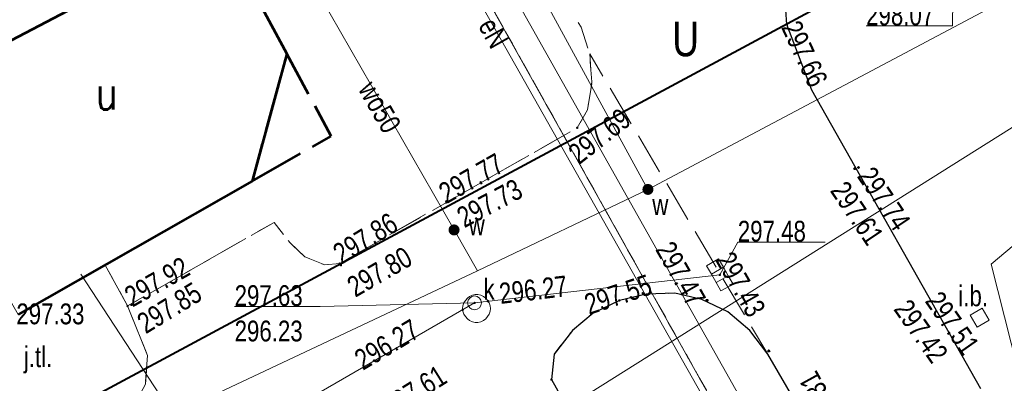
# Model space of a CAD drawing. Header units: metres. Extents: x 7437397 to 7437776, y 5556446 to 5556944.
# Tile 38 of 45: x 7437656 to 7437691, y 5556781 to 5556795. Entities that reach past the tile are written whole.
import ezdxf
from ezdxf.enums import TextEntityAlignment as Align

# ---------------------------------------------------------------- set-up
doc = ezdxf.new("R2010")
doc.units = ezdxf.units.M
doc.header["$MEASUREMENT"] = 0
for name, pattern in [('EGBU01-500', [1, 0.5, -0.5]), ('KTCR02-500', [1.5, 1, -0.5]), ('KTJZ01-500', [2, 1.5, -0.5]), ('mz2.0_0.5', [2.5, 2, -0.5])]:
    doc.linetypes.add(name, pattern=pattern)
doc.layers.get('0').update_dxf_attribs({"color": 250, "lineweight": 5})
for name, color, linetype, lineweight in [('EGBB01', 250, 'Continuous', 5), ('EGBD03', 250, 'Continuous', 5), ('EGBU01', 250, 'Continuous', 5), ('inna budowla (punkt)', 7, 'Continuous', 5), ('inna budowla (punkt)-Atr17', 7, 'Continuous', 5), ('komora podziemna - przewód kanalizacyjny (powierzchnia)', 7, 'Continuous', 5), ('kratka ściekowa (punkt)', 7, 'Continuous', 5), ('KTCR02', 250, 'Continuous', 5), ('KTJZ01', 250, 'Continuous', 5), ('KTKR01', 250, 'Continuous', 5), ('MPZP', 250, 'Continuous', 5), ('nawis - blok budynku (powierzchnia)', 7, 'Continuous', 5), ('przewód elektroenergetyczny (linia)', 7, 'Continuous', 5), ('przewód elektroenergetyczny (linia)-Atr1', 7, 'Continuous', 5), ('przewód gazowy (linia)', 7, 'Continuous', 5), ('przewód kanalizacyjny (linia)', 7, 'Continuous', 5), ('przewód wodociągowy (linia)', 7, 'Continuous', 5), ('przewód wodociągowy (linia)-Atr1', 7, 'Continuous', 5), ('punkt o określonej wysokości (sieć kanalizacyjna)', 7, 'Continuous', 5), ('punkt o określonej wysokości (sieć kanalizacyjna)-Atr2', 7, 'Continuous', 5), ('punkt o określonej wysokości (sieć kanalizacyjna)-Atr3', 7, 'Continuous', 5), ('punkt wysokościowy naturalny', 7, 'Continuous', 5), ('punkt wysokościowy sztuczny', 7, 'Continuous', 5), ('RTPW01', 250, 'Continuous', 5), ('RTPW02', 250, 'Continuous', 5), ('rzedne dla projektanta', 250, 'Continuous', 5), ('SUPE_01', 250, 'Continuous', 5), ('SUPG_01', 250, 'Continuous', 5), ('SUPW_01', 250, 'Continuous', 5), ('SUUS25_W', 250, 'Continuous', 5), ('Warstwa 1', 250, 'Continuous', 5), ('właz okrągły - siec kanalizacyjna (punkt)', 7, 'Continuous', 5), ('właz okrągły - siec kanalizacyjna (punkt)-Atr17', 7, 'Continuous', 5), ('zasuwa - siec wodociągowa (punkt)', 7, 'Continuous', 5), ('zasuwa - siec wodociągowa (punkt)-Atr17', 7, 'Continuous', 5)]:
    doc.layers.add(name, color=color, linetype=linetype, lineweight=lineweight)
doc.styles.get("Standard").update_dxf_attribs({"font": 'txt.shx', "width": 0.75})
doc.linetypes.add('KTOK05_01-500', pattern='A,3.75,[13,dgnlstyle-rozp_2015.shx,S=0.002778,R=0,X=0,Y=0],3.75', length=7.5)

# ---------------------------------------------------------------- blocks, each defined once
blk = doc.blocks.new('IB12')
at = {"color": 0, "linetype": 'Continuous', "lineweight": 13, "ltscale": 10}
for p, q in [((-2.5, -2.5), (-2.5, 2.5)), ((-2.5, 2.5), (2.5, 2.5)), ((2.5, -2.5), (2.5, 2.5)), ((-2.5, -2.5), (2.5, -2.5))]:
    blk.add_line(p, q, dxfattribs=at)
blk = doc.blocks.new('US22')
at = {"color": 0, "linetype": 'Continuous', "lineweight": 13, "ltscale": 10}
blk.add_circle((0, 0), 2.5, dxfattribs=at)
blk = doc.blocks.new('PW01')
at = {"layer": 'punkt wysokościowy naturalny', "linetype": 'Continuous', "lineweight": 13}
h = blk.add_hatch(color=0, dxfattribs=at)
edge = h.paths.add_edge_path()
edge.add_arc((0, 0), 0.45, 0, 360)
blk = doc.blocks.new('US05')
at = {"color": 0, "linetype": 'Continuous', "lineweight": 13, "ltscale": 10}
for p, q in [((-5.25, -2.5), (-5.25, 2.5)), ((-5.25, 2.5), (-1.75, 2.5)), ((-1.75, -2.5), (-1.75, 2.5)), ((-1.75, 2.5), (1.75, 2.5)), ((1.75, -2.5), (1.75, 2.5)), ((1.75, 2.5), (5.25, 2.5)), ((5.25, -2.5), (5.25, 2.5)), ((-5.25, -2.5), (-1.75, -2.5)), ((-1.75, -2.5), (1.75, -2.5)), ((1.75, -2.5), (5.25, -2.5))]:
    blk.add_line(p, q, dxfattribs=at)
blk = doc.blocks.new('US25')
at = {"linetype": 'Continuous', "lineweight": 0, "ltscale": 10}
h = blk.add_hatch(color=0, dxfattribs=at)
edge = h.paths.add_edge_path()
edge.add_arc((0, 0), 2, 0, 360)
blk = doc.blocks.new('PW02')
at = {"layer": 'punkt wysokościowy sztuczny', "linetype": 'Continuous', "lineweight": 13}
h = blk.add_hatch(color=0, dxfattribs=at)
edge = h.paths.add_edge_path()
edge.add_arc((0, 0), 0.45, 0, 360)
blk = doc.blocks.new('SUUS25')
at = {"layer": 'SUUS25_W', "linetype": 'Continuous', "lineweight": 0}
h = blk.add_hatch(color=250, dxfattribs=at)
edge = h.paths.add_edge_path()
edge.add_arc((0, 0), 0.2, 0, 360)

msp = doc.modelspace()

# ---------------------------------------------------------------- linework, layer by layer
at = {"layer": 'EGBB01', "color": 7, "linetype": 'Continuous', "lineweight": 53, "flags": 128}
for points in [[(7437663.35, 5556797.22), (7437665.47, 5556793.29)], [(7437665.47, 5556793.29), (7437664.22, 5556788.71)], [(7437664.22, 5556788.71), (7437655.78, 5556783.9)]]:
    msp.add_lwpolyline(points, dxfattribs=at)
at = {"layer": 'EGBD03', "color": 96, "linetype": 'Continuous', "lineweight": 13, "flags": 128}
msp.add_lwpolyline([(7437669.449, 5556801.068), (7437683.04, 5556776.81)], dxfattribs=at)
at = {"layer": 'EGBU01', "color": 96, "linetype": 'EGBU01-500', "lineweight": 13, "flags": 128}
for points in [[(7437683.04, 5556776.81), (7437669.449, 5556801.068)], [(7437669.449, 5556801.068), (7437683.04, 5556776.81)]]:
    msp.add_lwpolyline(points, dxfattribs=at)
at = {"layer": 'komora podziemna - przewód kanalizacyjny (powierzchnia)', "color": 36, "linetype": 'Continuous', "lineweight": 13, "flags": 128}
msp.add_lwpolyline([(7437672.81, 5556784.12), (7437672.8, 5556784.02), (7437672.77, 5556783.92), (7437672.71, 5556783.83), (7437672.64, 5556783.75), (7437672.56, 5556783.69), (7437672.46, 5556783.64), (7437672.36, 5556783.62), (7437672.26, 5556783.62), (7437672.16, 5556783.64), (7437672.06, 5556783.69), (7437671.98, 5556783.75), (7437671.91, 5556783.83), (7437671.85, 5556783.92), (7437671.82, 5556784.02), (7437671.81, 5556784.12), (7437671.82, 5556784.22), (7437671.85, 5556784.32), (7437671.91, 5556784.41), (7437671.98, 5556784.49), (7437672.06, 5556784.55), (7437672.16, 5556784.6), (7437672.26, 5556784.62), (7437672.36, 5556784.62), (7437672.46, 5556784.6), (7437672.56, 5556784.55), (7437672.64, 5556784.49), (7437672.71, 5556784.41), (7437672.77, 5556784.32), (7437672.8, 5556784.22), (7437672.81, 5556784.12)], close=True, dxfattribs=at)
at = {"layer": 'KTCR02', "color": 7, "linetype": 'KTCR02-500', "lineweight": 13, "flags": 128}
msp.add_lwpolyline([(7437665.291, 5556798.891), (7437663.064, 5556797.724), (7437663.35, 5556797.22), (7437665.47, 5556793.29), (7437664.22, 5556788.71), (7437658.92, 5556785.68), (7437659.73, 5556784.21), (7437665.01, 5556787.22), (7437665.59, 5556786.48), (7437666.12, 5556785.98), (7437666.84, 5556785.69), (7437667.38, 5556785.74), (7437675.94, 5556790.63), (7437676.31, 5556791.28), (7437676.47, 5556792.28), (7437676.39, 5556793.29), (7437676.08, 5556794.25), (7437675.56, 5556795.12), (7437674.87, 5556795.84), (7437674.02, 5556796.41), (7437673.06, 5556796.76), (7437672.05, 5556796.87), (7437671.05, 5556796.77), (7437670.13, 5556796.38), (7437667.55, 5556794.96), (7437665.291, 5556798.891)], close=True, dxfattribs=at)
at = {"layer": 'KTJZ01', "color": 7, "linetype": 'KTJZ01-500', "lineweight": 13, "flags": 128}
for points in [[(7437651.362, 5556791.595), (7437643.343, 5556787.396), (7437648.19, 5556778.92), (7437655.57, 5556765.98), (7437663.42, 5556770.45), (7437676.91, 5556778.17), (7437675.01, 5556781.56), (7437675.11, 5556782.48), (7437675.77, 5556783.33), (7437676.52, 5556783.95), (7437677.46, 5556784.41), (7437678.43, 5556784.63), (7437679.46, 5556784.67), (7437680.43, 5556784.44), (7437681.37, 5556784), (7437682.16, 5556783.33), (7437682.81, 5556782.48), (7437676.39, 5556793.29), (7437676.47, 5556792.28), (7437676.31, 5556791.28), (7437675.94, 5556790.63), (7437669.49, 5556786.95), (7437667.38, 5556785.74), (7437666.84, 5556785.69), (7437666.12, 5556785.98), (7437665.59, 5556786.48), (7437665.01, 5556787.22), (7437659.73, 5556784.21), (7437660.45, 5556782.43), (7437660.37, 5556781.39), (7437659.91, 5556780.53), (7437659.17, 5556779.86), (7437658.32, 5556779.31), (7437657.39, 5556778.94), (7437656.43, 5556778.75), (7437655.43, 5556778.78), (7437654.49, 5556779.27), (7437654.02, 5556779.96), (7437653.79, 5556780.41), (7437650.9, 5556787.87), (7437650.22, 5556789.76), (7437651.87, 5556790.71), (7437651.362, 5556791.595)], [(7437658.92, 5556785.68), (7437659.73, 5556784.21), (7437660.45, 5556782.43), (7437660.37, 5556781.39), (7437659.91, 5556780.53), (7437659.17, 5556779.86), (7437658.32, 5556779.31), (7437657.39, 5556778.94), (7437656.43, 5556778.75), (7437655.43, 5556778.78), (7437654.49, 5556779.27), (7437654.02, 5556779.96), (7437653.79, 5556780.41), (7437650.9, 5556787.87), (7437650.22, 5556789.76), (7437651.87, 5556790.71), (7437655.78, 5556783.9), (7437658.92, 5556785.68)]]:
    msp.add_lwpolyline(points, close=True, dxfattribs=at)
at = {"layer": 'KTKR01', "color": 7, "linetype": 'Continuous', "lineweight": 30, "flags": 128}
for points in [[(7437690.49, 5556781.22), (7437684.4, 5556791.98), (7437683.5, 5556794.35), (7437683.35, 5556796.48), (7437684.07, 5556798.75), (7437685.41, 5556800.61), (7437687.18, 5556802.04), (7437694.04, 5556805.91), (7437696.46, 5556806.77), (7437698.53, 5556806.84), (7437700.74, 5556806.26), (7437702.79, 5556804.94), (7437704.06, 5556803.16), (7437709.44, 5556793.77)], [(7437685.25, 5556778.28), (7437682.81, 5556782.48), (7437682.16, 5556783.33), (7437681.37, 5556784), (7437680.43, 5556784.44), (7437679.46, 5556784.67), (7437678.43, 5556784.63), (7437677.46, 5556784.41), (7437676.52, 5556783.95), (7437675.77, 5556783.33), (7437675.11, 5556782.48), (7437675.01, 5556781.56), (7437676.91, 5556778.17), (7437663.42, 5556770.45), (7437655.57, 5556765.98), (7437650.54, 5556774.83), (7437648.19, 5556778.92), (7437643.343, 5556787.396)]]:
    msp.add_lwpolyline(points, dxfattribs=at)
at = {"layer": 'MPZP', "color": 212, "linetype": 'KTOK05_01-500', "lineweight": 40, "flags": 128}
msp.add_lwpolyline([(7437480.35, 5556702.039), (7437498.164, 5556705.138), (7437519.727, 5556710.673), (7437570.307, 5556733.919), (7437638.513, 5556770.222), (7437729.943, 5556819.329)], dxfattribs=at)
at = {"layer": 'nawis - blok budynku (powierzchnia)', "color": 7, "linetype": 'mz2.0_0.5', "lineweight": 53, "flags": 128}
msp.add_lwpolyline([(7437664.22, 5556788.71), (7437667.07, 5556790.33), (7437665.47, 5556793.29), (7437664.22, 5556788.71)], close=True, dxfattribs=at)
at = {"layer": 'przewód elektroenergetyczny (linia)', "color": 1, "linetype": 'Continuous', "lineweight": 13, "flags": 128}
msp.add_lwpolyline([(7437669.175, 5556800.924), (7437680.92, 5556780.15)], dxfattribs=at)
at = {"layer": 'przewód gazowy (linia)', "color": 52, "linetype": 'Continuous', "lineweight": 13, "flags": 128}
msp.add_lwpolyline([(7437658.04, 5556785.36), (7437665.38, 5556774.15)], dxfattribs=at)
at = {"layer": 'przewód kanalizacyjny (linia)', "color": 36, "linetype": 'Continuous', "lineweight": 13, "flags": 128}
msp.add_lwpolyline([(7437645.528, 5556788.539), (7437649.82, 5556781.43), (7437658.19, 5556776.21), (7437672.24, 5556784.32), (7437681.08, 5556785.33)], dxfattribs=at)
at = {"layer": 'przewód wodociągowy (linia)', "color": 5, "linetype": 'Continuous', "lineweight": 13, "flags": 128}
msp.add_lwpolyline([(7437672.34, 5556785.48), (7437671.5, 5556786.95), (7437664.8, 5556798.633)], dxfattribs=at)
at = {"layer": 'punkt o określonej wysokości (sieć kanalizacyjna)-Atr2', "color": 7, "flags": 128}
for points in [[(7437689.53, 5556798.95), (7437689.47, 5556794.3), (7437686.356, 5556794.3)], [(7437681.08, 5556785.33), (7437681.73, 5556786.51), (7437684.876, 5556786.51)], [(7437672.24, 5556784.32), (7437666.67, 5556784.19), (7437663.588, 5556784.19)]]:
    msp.add_lwpolyline(points, dxfattribs=at)
at = {"layer": 'rzedne dla projektanta', "color": 7, "linetype": 'Continuous', "lineweight": 40}
for centre in [(7437685.95, 5556789.16), (7437686.08, 5556789.2), (7437680.62, 5556784.41), (7437682.85, 5556782.59)]:
    msp.add_circle(centre, 0.0225, dxfattribs=at)
at = {"layer": 'SUPE_01', "color": 1, "linetype": 'Continuous', "lineweight": 13, "flags": 128}
for points in [[(7437670.79, 5556800.48), (7437682.36, 5556779.95), (7437681.168, 5556779.647)], [(7437682.36, 5556779.95), (7437684.24, 5556776.8), (7437692.06, 5556780.97), (7437690.86, 5556785.72), (7437695.24, 5556789.39), (7437696.68, 5556787.2), (7437700.07, 5556789.23)]]:
    msp.add_lwpolyline(points, dxfattribs=at)
at = {"layer": 'SUPG_01', "color": 52, "linetype": 'Continuous', "lineweight": 13, "flags": 128}
msp.add_lwpolyline([(7437732.989, 5556813.733), (7437728.61, 5556811.05), (7437696.05, 5556793.43), (7437665.38, 5556774.15), (7437624.73, 5556752.297)], dxfattribs=at)
at = {"layer": 'SUPW_01', "color": 5, "linetype": 'Continuous', "lineweight": 13}
msp.add_line((7437678.49, 5556788.41), (7437699.03, 5556799.31), dxfattribs=at)
at = {"layer": 'SUPW_01', "color": 5, "linetype": 'Continuous', "lineweight": 13, "flags": 128}
msp.add_lwpolyline([(7437624.519, 5556762.969), (7437672.34, 5556785.48), (7437678.49, 5556788.41), (7437671.106, 5556801.936)], dxfattribs=at)
at = {"layer": 'Warstwa 1', "color": 207, "linetype": 'Continuous', "lineweight": 53, "true_color": 0x6e1e6e, "flags": 128}
msp.add_lwpolyline([(7437466.384, 5556694.725), (7437479.253, 5556654.299), (7437507.556, 5556623.548), (7437507.556, 5556623.548), (7437761.553, 5556761.255), (7437724.258, 5556829.774), (7437466.384, 5556694.725)], close=True, dxfattribs=at)

# ---------------------------------------------------------------- block references
at = {"layer": 'inna budowla (punkt)', "color": 7, "linetype": 'Continuous', "lineweight": 13, "xscale": 0.1, "yscale": 0.1, "zscale": 0.1, "rotation": 29.671}
msp.add_blockref('IB12', (7437690.45, 5556783.79), dxfattribs=at)
at = {"layer": 'kratka ściekowa (punkt)', "color": 7, "linetype": 'Continuous', "lineweight": 13, "xscale": 0.1, "yscale": 0.1, "zscale": 0.1, "rotation": 299.687}
msp.add_blockref('US05', (7437681.08, 5556785.33), dxfattribs=at)
at = {"layer": 'punkt o określonej wysokości (sieć kanalizacyjna)', "color": 7, "linetype": 'Continuous', "lineweight": 13, "xscale": 0.1, "yscale": 0.1, "zscale": 0.1}
for p in [(7437681.08, 5556785.33), (7437672.24, 5556784.32), (7437672.73, 5556784.38), (7437671.81, 5556784.07)]:
    msp.add_blockref('PW01', p, dxfattribs=at)
at = {"layer": 'RTPW02', "color": 7, "linetype": 'Continuous', "lineweight": 13, "xscale": 0.1, "yscale": 0.1, "zscale": 0.1}
for p in [(7437683.5, 5556794.35), (7437675.94, 5556790.63), (7437671.22, 5556787.98), (7437671.22, 5556787.94), (7437667.38, 5556785.74), (7437667.42, 5556785.68), (7437677.46, 5556784.41), (7437659.73, 5556784.21), (7437659.87, 5556784.25), (7437675.01, 5556781.56)]:
    msp.add_blockref('PW02', p, dxfattribs=at)
at = {"layer": 'SUUS25_W', "color": 7, "linetype": 'Continuous', "lineweight": 0}
msp.add_blockref('SUUS25', (7437678.49, 5556788.41), dxfattribs=at)
at = {"layer": 'właz okrągły - siec kanalizacyjna (punkt)', "color": 7, "linetype": 'Continuous', "lineweight": 13, "xscale": 0.1, "yscale": 0.1, "zscale": 0.1}
msp.add_blockref('US22', (7437672.24, 5556784.32), dxfattribs=at)
at = {"layer": 'zasuwa - siec wodociągowa (punkt)', "color": 7, "linetype": 'Continuous', "lineweight": 13, "xscale": 0.1, "yscale": 0.1, "zscale": 0.1}
msp.add_blockref('US25', (7437671.5, 5556786.95), dxfattribs=at)

# ---------------------------------------------------------------- texts
at = {"layer": 'EGBB01', "color": 7, "linetype": 'Continuous', "lineweight": 30, "width": 0.8}
msp.add_text('u', height=1.25, dxfattribs=at).set_placement((7437658.98, 5556791.91), align=Align.MIDDLE_CENTER)
at = {"layer": 'inna budowla (punkt)-Atr17', "color": 7, "insert": (7437689.68, 5556784.19), "char_height": 0.75, "attachment_point": 7, "line_spacing_factor": 0.6}
msp.add_mtext('\\FWORKING_1250;\\H1x;\\W0.8;i.b.', dxfattribs=at)
at = {"layer": 'KTJZ01', "color": 7, "linetype": 'Continuous', "lineweight": 13, "insert": (7437655.99, 5556781.78), "char_height": 0.75, "attachment_point": 7, "line_spacing_factor": 0.6}
msp.add_mtext('\\FWORKING_1250;\\H1x;\\W0.8;j.tl.', dxfattribs=at)
at = {"layer": 'MPZP', "color": 212, "linetype": 'Continuous', "lineweight": 30, "insert": (7437679.366, 5556793.187), "char_height": 1.25, "attachment_point": 7, "line_spacing_factor": 0.6}
msp.add_mtext('\\FWORKING_1250;\\H1x;\\W0.8;U', dxfattribs=at)
at = {"layer": 'przewód elektroenergetyczny (linia)-Atr1', "color": 1, "insert": (7437672.671, 5556794.488), "char_height": 0.75, "attachment_point": 4, "rotation": 299.483, "line_spacing_factor": 0.6}
msp.add_mtext('\\FWORKING_1250;\\H1x;\\W0.8;eN', dxfattribs=at)
at = {"layer": 'przewód wodociągowy (linia)-Atr1', "color": 5, "insert": (7437668.342, 5556792.208), "char_height": 0.75, "attachment_point": 4, "rotation": 299.834, "line_spacing_factor": 0.6}
msp.add_mtext('\\FWORKING_1250;\\H1x;\\W0.8;wo50', dxfattribs=at)
at = {"layer": 'punkt o określonej wysokości (sieć kanalizacyjna)-Atr2', "color": 36, "char_height": 0.75, "attachment_point": 7, "line_spacing_factor": 0.6}
for s, insert in [('\\FWORKING_1250;\\H1x;\\W0.8;298.07', (7437686.356, 5556794.308)), ('\\FWORKING_1250;\\H1x;\\W0.8;297.48', (7437681.73, 5556786.518)), ('\\FWORKING_1250;\\H1x;\\W0.8;297.63', (7437663.588, 5556784.198))]:
    msp.add_mtext(s, dxfattribs=dict(at, insert=insert))
for insert, rotation in [((7437673.179, 5556784.272), 6.694), ((7437668.217, 5556781.865), 30.65)]:
    msp.add_mtext('\\FWORKING_1250;\\H1x;\\W0.8;296.27', dxfattribs=dict(at, insert=insert, rotation=rotation))
at = {"layer": 'punkt o określonej wysokości (sieć kanalizacyjna)-Atr3', "color": 36, "insert": (7437663.588, 5556782.923), "char_height": 0.75, "attachment_point": 7, "line_spacing_factor": 0.6}
msp.add_mtext('\\FWORKING_1250;\\H1x;\\W0.8;296.23', dxfattribs=at)
at = {"layer": 'RTPW01', "color": 7, "linetype": 'Continuous', "lineweight": 13, "char_height": 0.75, "attachment_point": 7, "line_spacing_factor": 0.6}
for s, insert, rotation in [('\\FWORKING_1250;\\H1x;\\W0.8;297.66', (7437683.273, 5556794.245), 294.904), ('\\FWORKING_1250;\\H1x;\\W0.8;297.69', (7437676.014, 5556789.273), 38.136), ('\\FWORKING_1250;\\H1x;\\W0.8;297.77', (7437671.243, 5556787.873), 29.585), ('\\FWORKING_1250;\\H1x;\\W0.8;297.73', (7437671.878, 5556786.999), 28.04), ('\\FWORKING_1250;\\H1x;\\W0.8;297.86', (7437667.45, 5556785.686), 31.212), ('\\FWORKING_1250;\\H1x;\\W0.8;297.80', (7437667.945, 5556784.494), 30.081), ('\\FWORKING_1250;\\H1x;\\W0.8;297.92', (7437659.913, 5556784.142), 29.523), ('\\FWORKING_1250;\\H1x;\\W0.8;297.85', (7437660.391, 5556783.177), 31.49), ('\\FWORKING_1250;\\H1x;\\W0.8;297.55', (7437676.369, 5556783.873), 18.363), ('\\FWORKING_1250;\\H1x;\\W0.8;297.61', (7437669.232, 5556780.168), 31.982)]:
    msp.add_mtext(s, dxfattribs=dict(at, insert=insert, rotation=rotation))
at = {"layer": 'RTPW01', "color": 7, "linetype": 'Continuous', "lineweight": 13, "insert": (7437655.72, 5556783.54), "char_height": 0.75, "attachment_point": 7, "line_spacing_factor": 0.6}
msp.add_mtext('\\FWORKING_1250;\\H1x;\\W0.8;297.33', dxfattribs=at)
at = {"layer": 'rzedne dla projektanta', "color": 7, "linetype": 'Continuous', "lineweight": 0, "char_height": 0.75, "attachment_point": 7, "line_spacing_factor": 0.6}
for s, insert, rotation in [('\\FWORKING_1250;\\H1x;\\W0.8; 297.74', (7437685.873, 5556789.06), 304.0283), ('\\FWORKING_1250;\\H1x;\\W0.8; 297.61', (7437684.903, 5556788.539), 304.0283), ('\\FWORKING_1250;\\H1x;\\W0.8; 297.47', (7437678.624, 5556786.433), 299.6006), ('\\FWORKING_1250;\\H1x;\\W0.8; 297.43', (7437680.781, 5556786.062), 299.6006), ('\\FWORKING_1250;\\H1x;\\W0.8; 297.51', (7437688.316, 5556784.556), 305.1794), ('\\FWORKING_1250;\\H1x;\\W0.8; 297.42', (7437687.186, 5556784.266), 305.1794), ('\\FWORKING_1250;\\H1x;\\W0.8; 297.31', (7437685.854, 5556779.593), 118.9033)]:
    msp.add_mtext(s, dxfattribs=dict(at, insert=insert, rotation=rotation))
at = {"layer": 'SUUS25_W', "color": 7, "linetype": 'Continuous', "lineweight": 13, "insert": (7437678.646, 5556787.483), "char_height": 0.75, "attachment_point": 7, "line_spacing_factor": 0.6}
msp.add_mtext('\\FWORKING;\\H1x;\\W0.8;w', dxfattribs=at)
at = {"layer": 'właz okrągły - siec kanalizacyjna (punkt)-Atr17', "color": 7, "insert": (7437672.56, 5556784.44), "char_height": 0.75, "attachment_point": 7, "line_spacing_factor": 0.6}
msp.add_mtext('\\FWORKING_1250;\\H1x;\\W0.8;k', dxfattribs=at)
at = {"layer": 'zasuwa - siec wodociągowa (punkt)-Atr17', "color": 7, "insert": (7437672.03, 5556786.76), "char_height": 0.75, "attachment_point": 7, "line_spacing_factor": 0.6}
msp.add_mtext('\\FWORKING_1250;\\H1x;\\W0.8;w', dxfattribs=at)

doc.saveas('drawing.dxf')
